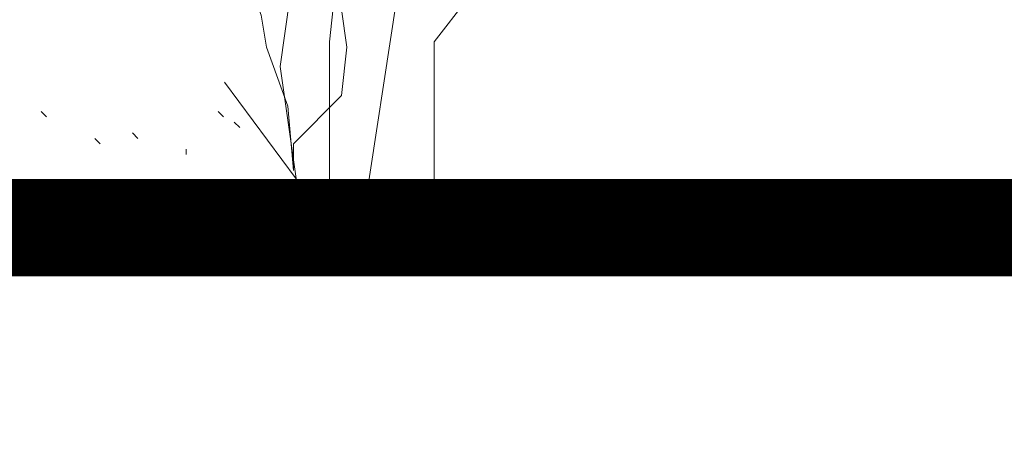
# Model space of a CAD drawing. Header units: millimetres. Extents: x 14400 to 93787, y -21104 to 39413.
# Tile 85 of 256: x 23696 to 23726, y 9741 to 9754. Entities that reach past the tile are written whole.
import ezdxf

# ---------------------------------------------------------------- set-up
doc = ezdxf.new("R2010")
doc.units = ezdxf.units.MM
doc.layers.add('__MODUS_ŚCIANY', color=2, linetype='Continuous', lineweight=35)
doc.layers.add('_MODUS - zielen', color=66, linetype='Continuous', lineweight=9)

msp = doc.modelspace()

# ---------------------------------------------------------------- linework, layer by layer
at = {"layer": '__MODUS_ŚCIANY', "ltscale": 2, "const_width": 3}
msp.add_lwpolyline([(22482.72843, 9742.23322), (23135.03227, 9742.23322), (23219.34561, 9747.23322), (23815.53999, 9747.23322)], dxfattribs=at)
at = {"layer": '_MODUS - zielen', "transparency": 33554687}
for p, q in [((23705.13653, 9752.97326), (23705.62734, 9757.41664)), ((23703.62321, 9752.20307), (23704.11402, 9755.69853)), ((23706.20201, 9747.67454), (23707.34516, 9755.19495)), ((23708.36768, 9752.97326), (23710.0855, 9755.19495)), ((23705.13653, 9747.67454), (23705.13653, 9752.97326)), ((23708.36768, 9747.67454), (23708.36768, 9752.97326)), ((23704.26451, 9747.67454), (23703.62321, 9752.20307)), ((23704.11402, 9748.73723), (23701.90539, 9751.72911))]:
    msp.add_line(p, q, dxfattribs=at)
for points in [[(23704.02588, 9748.99824), (23703.86042, 9750.98381), (23703.19856, 9752.8039), (23703.0331, 9753.79668), (23702.20578, 9755.94771), (23700.88207, 9756.11317), (23699.88929, 9756.94049)], [(23704.02588, 9748.99824), (23704.02588, 9749.82556), (23705.51505, 9751.31473), (23705.68051, 9752.8039), (23705.51505, 9753.96215), (23707.16969, 9755.45132), (23707.66608, 9756.94049), (23708.98978, 9756.94049)], [(23696.41456, 9750.65288), (23696.2491, 9750.81834), (23696.2491, 9750.81834)], [(23701.87486, 9750.65288), (23701.70939, 9750.81834), (23701.70939, 9750.81834)], [(23702.37125, 9750.32195), (23702.20578, 9750.48742), (23702.20578, 9750.48742)], [(23698.0692, 9749.82556), (23697.90373, 9749.99103), (23697.90373, 9749.99103)], [(23699.22744, 9749.99103), (23699.06198, 9750.15649), (23699.06198, 9750.15649)], [(23700.71661, 9749.49463), (23700.71661, 9749.6601), (23700.71661, 9749.6601)]]:
    msp.add_lwpolyline(points, dxfattribs=at)

doc.saveas('drawing.dxf')
